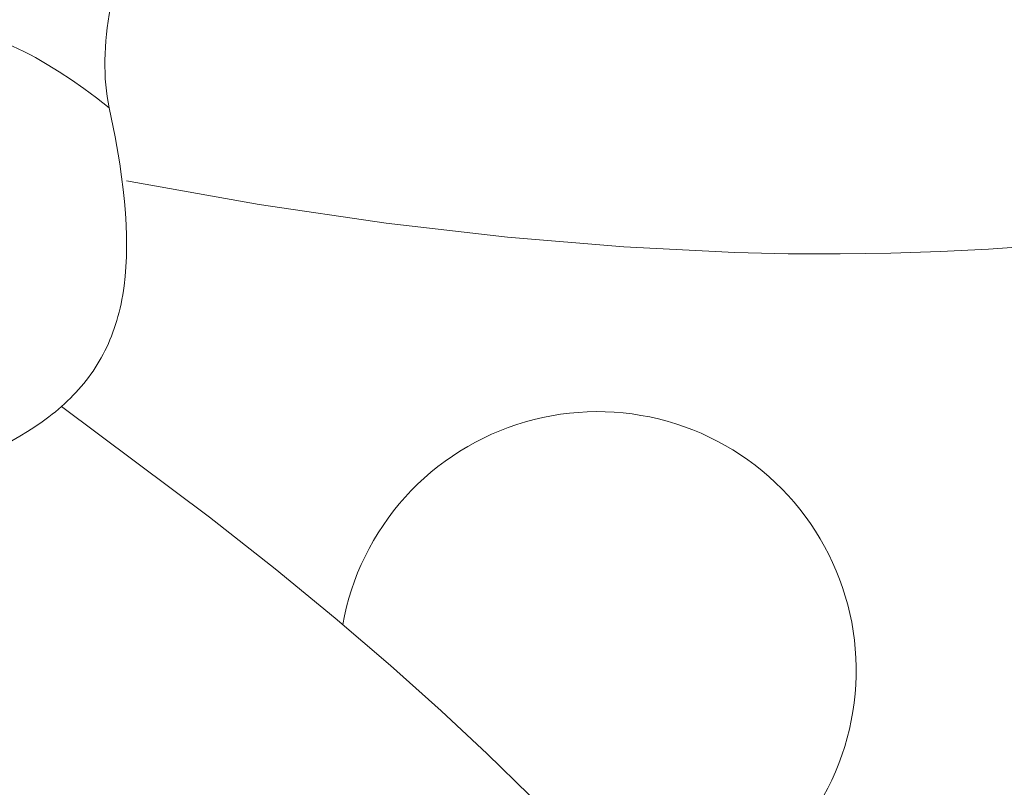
# Model space of a CAD drawing. Header units: millimetres. Extents: x -1459 to 125, y -3469 to 122.
# Tile 106 of 199: x -127.39 to -122.45, y -2998.13 to -2994.28. Entities that reach past the tile are written whole.
import ezdxf

# ---------------------------------------------------------------- set-up
doc = ezdxf.new("R2010")
doc.units = ezdxf.units.MM
doc.header["$MEASUREMENT"] = 0
doc.layers.add('Layer 1', color=7, linetype='Continuous')

msp = doc.modelspace()

# ---------------------------------------------------------------- linework, layer by layer
at = {"layer": 'Layer 1', "color": 18, "lineweight": 9}
msp.add_open_spline([(-126.0355, -2986.5695), (-126.0355, -2986.5695), (-126.1131, -2993.1174), (-126.1131, -2993.1174), (-126.1131, -2993.1174), (-126.1246, -2993.1175), (-126.1246, -2993.1175), (-126.1246, -2993.1175), (-126.1361, -2993.1179), (-126.1361, -2993.1179), (-126.1361, -2993.1179), (-126.1476, -2993.1187), (-126.1476, -2993.1187), (-126.1476, -2993.1187), (-126.159, -2993.1199), (-126.159, -2993.1199), (-126.159, -2993.1199), (-126.1704, -2993.1214), (-126.1704, -2993.1214), (-126.1704, -2993.1214), (-126.1819, -2993.1232), (-126.1819, -2993.1232), (-126.1819, -2993.1232), (-126.1933, -2993.1254), (-126.1933, -2993.1254), (-126.1933, -2993.1254), (-126.2046, -2993.128), (-126.2046, -2993.128), (-126.2046, -2993.128), (-126.216, -2993.1309), (-126.216, -2993.1309), (-126.216, -2993.1309), (-126.2273, -2993.1341), (-126.2273, -2993.1341), (-126.2273, -2993.1341), (-126.2386, -2993.1377), (-126.2386, -2993.1377), (-126.2386, -2993.1377), (-126.2499, -2993.1415), (-126.2499, -2993.1415), (-126.2499, -2993.1415), (-126.2612, -2993.1458), (-126.2612, -2993.1458), (-126.2612, -2993.1458), (-126.2724, -2993.1503), (-126.2724, -2993.1503), (-126.2724, -2993.1503), (-126.2836, -2993.1551), (-126.2836, -2993.1551), (-126.2836, -2993.1551), (-126.2948, -2993.1603), (-126.2948, -2993.1603), (-126.2948, -2993.1603), (-126.3059, -2993.1658), (-126.3059, -2993.1658), (-126.3059, -2993.1658), (-126.317, -2993.1716), (-126.317, -2993.1716), (-126.317, -2993.1716), (-126.328, -2993.1776), (-126.328, -2993.1776), (-126.328, -2993.1776), (-126.3391, -2993.184), (-126.3391, -2993.184), (-126.3391, -2993.184), (-126.35, -2993.1907), (-126.35, -2993.1907), (-126.35, -2993.1907), (-126.361, -2993.1976), (-126.361, -2993.1976), (-126.361, -2993.1976), (-126.3718, -2993.2049), (-126.3718, -2993.2049), (-126.3718, -2993.2049), (-126.3827, -2993.2124), (-126.3827, -2993.2124), (-126.3827, -2993.2124), (-126.3935, -2993.2202), (-126.3935, -2993.2202), (-126.3935, -2993.2202), (-126.4042, -2993.2282), (-126.4042, -2993.2282), (-126.4042, -2993.2282), (-126.4149, -2993.2365), (-126.4149, -2993.2365), (-126.4149, -2993.2365), (-126.4255, -2993.2451), (-126.4255, -2993.2451), (-126.4255, -2993.2451), (-126.4466, -2993.2631), (-126.4466, -2993.2631), (-126.4466, -2993.2631), (-126.4675, -2993.282), (-126.4675, -2993.282), (-126.4675, -2993.282), (-126.4882, -2993.3019), (-126.4882, -2993.3019), (-126.4882, -2993.3019), (-126.5085, -2993.3228), (-126.5085, -2993.3228), (-126.5085, -2993.3228), (-126.5287, -2993.3445), (-126.5287, -2993.3445), (-126.5287, -2993.3445), (-126.5485, -2993.3671), (-126.5485, -2993.3671), (-126.5485, -2993.3671), (-126.568, -2993.3906), (-126.568, -2993.3906), (-126.568, -2993.3906), (-126.5872, -2993.4149), (-126.5872, -2993.4149), (-126.5872, -2993.4149), (-126.6061, -2993.4399), (-126.6061, -2993.4399), (-126.6061, -2993.4399), (-126.6247, -2993.4657), (-126.6247, -2993.4657), (-126.6247, -2993.4657), (-126.6429, -2993.4921), (-126.6429, -2993.4921), (-126.6429, -2993.4921), (-126.6608, -2993.5193), (-126.6608, -2993.5193), (-126.6608, -2993.5193), (-126.6783, -2993.547), (-126.6783, -2993.547), (-126.6783, -2993.547), (-126.6954, -2993.5754), (-126.6954, -2993.5754), (-126.6954, -2993.5754), (-126.712, -2993.6044), (-126.712, -2993.6044), (-126.712, -2993.6044), (-126.7283, -2993.6339), (-126.7283, -2993.6339), (-126.7283, -2993.6339), (-126.7442, -2993.6639), (-126.7442, -2993.6639), (-126.7442, -2993.6639), (-126.7596, -2993.6944), (-126.7596, -2993.6944), (-126.7596, -2993.6944), (-126.789, -2993.7566), (-126.789, -2993.7566), (-126.789, -2993.7566), (-126.8165, -2993.8203), (-126.8165, -2993.8203), (-126.8165, -2993.8203), (-126.842, -2993.8853), (-126.842, -2993.8853), (-126.842, -2993.8853), (-126.8654, -2993.9512), (-126.8654, -2993.9512), (-126.8654, -2993.9512), (-126.8865, -2994.0179), (-126.8865, -2994.0179), (-126.8865, -2994.0179), (-126.9053, -2994.085), (-126.9053, -2994.085), (-126.9053, -2994.085), (-126.9138, -2994.1186), (-126.9138, -2994.1186), (-126.9138, -2994.1186), (-126.9217, -2994.1522), (-126.9217, -2994.1522), (-126.9217, -2994.1522), (-126.9289, -2994.1859), (-126.9289, -2994.1859), (-126.9289, -2994.1859), (-126.9355, -2994.2194), (-126.9355, -2994.2194), (-126.9355, -2994.2194), (-126.9414, -2994.2529), (-126.9414, -2994.2529), (-126.9414, -2994.2529), (-126.9466, -2994.2862), (-126.9466, -2994.2862), (-126.9466, -2994.2862), (-126.9511, -2994.3194), (-126.9511, -2994.3194), (-126.9511, -2994.3194), (-126.955, -2994.3525), (-126.955, -2994.3525), (-126.955, -2994.3525), (-126.9581, -2994.3853), (-126.9581, -2994.3853), (-126.9581, -2994.3853), (-126.9605, -2994.4178), (-126.9605, -2994.4178), (-126.9605, -2994.4178), (-126.9621, -2994.4501), (-126.9621, -2994.4501), (-126.9621, -2994.4501), (-126.963, -2994.482), (-126.963, -2994.482), (-126.963, -2994.482), (-126.9631, -2994.5136), (-126.9631, -2994.5136), (-126.9631, -2994.5136), (-126.9625, -2994.5448), (-126.9625, -2994.5448), (-126.9625, -2994.5448), (-126.961, -2994.5756), (-126.961, -2994.5756), (-126.961, -2994.5756), (-126.9588, -2994.6059), (-126.9588, -2994.6059), (-126.9588, -2994.6059), (-126.9557, -2994.6358), (-126.9557, -2994.6358), (-126.9557, -2994.6358), (-126.9517, -2994.6651), (-126.9517, -2994.6651), (-126.9517, -2994.6651), (-126.947, -2994.6939), (-126.947, -2994.6939), (-126.947, -2994.6939), (-126.9413, -2994.7221), (-126.9413, -2994.7221), (-126.9413, -2994.7221), (-127.0055, -2994.6719), (-127.0055, -2994.6719), (-127.0055, -2994.6719), (-127.0687, -2994.625), (-127.0687, -2994.625), (-127.0687, -2994.625), (-127.1309, -2994.5814), (-127.1309, -2994.5814), (-127.1309, -2994.5814), (-127.1921, -2994.5409), (-127.1921, -2994.5409), (-127.1921, -2994.5409), (-127.2523, -2994.5037), (-127.2523, -2994.5037), (-127.2523, -2994.5037), (-127.3114, -2994.4697), (-127.3114, -2994.4697), (-127.3114, -2994.4697), (-127.3406, -2994.454), (-127.3406, -2994.454), (-127.3406, -2994.454), (-127.3696, -2994.439), (-127.3696, -2994.439), (-127.3696, -2994.439), (-127.3983, -2994.4249), (-127.3983, -2994.4249), (-127.3983, -2994.4249), (-127.4267, -2994.4115), (-127.4267, -2994.4115), (-127.4267, -2994.4115), (-127.4549, -2994.399), (-127.4549, -2994.399), (-127.4549, -2994.399), (-127.4828, -2994.3872), (-127.4828, -2994.3872), (-127.4828, -2994.3872), (-127.5105, -2994.3763), (-127.5105, -2994.3763), (-127.5105, -2994.3763), (-127.538, -2994.3662), (-127.538, -2994.3662), (-127.538, -2994.3662), (-127.5651, -2994.3569), (-127.5651, -2994.3569), (-127.5651, -2994.3569), (-127.5921, -2994.3484), (-127.5921, -2994.3484), (-127.5921, -2994.3484), (-127.6188, -2994.3407), (-127.6188, -2994.3407), (-127.6188, -2994.3407), (-127.6452, -2994.3339), (-127.6452, -2994.3339), (-127.6452, -2994.3339), (-127.6714, -2994.3278), (-127.6714, -2994.3278), (-127.6714, -2994.3278), (-127.6973, -2994.3225), (-127.6973, -2994.3225), (-127.6973, -2994.3225), (-127.723, -2994.3181), (-127.723, -2994.3181), (-127.723, -2994.3181), (-127.7484, -2994.3145), (-127.7484, -2994.3145), (-127.7484, -2994.3145), (-127.7735, -2994.3116), (-127.7735, -2994.3116), (-127.7735, -2994.3116), (-127.7985, -2994.3096), (-127.7985, -2994.3096), (-127.7985, -2994.3096), (-127.8231, -2994.3084), (-127.8231, -2994.3084), (-127.8231, -2994.3084), (-127.8475, -2994.308), (-127.8475, -2994.308), (-127.8475, -2994.308), (-127.8475, -2986.7361), (-127.8475, -2986.7361), (-127.8475, -2986.7361), (-127.6266, -2986.7335), (-127.6266, -2986.7335), (-127.6266, -2986.7335), (-127.404, -2986.7257), (-127.404, -2986.7257), (-127.404, -2986.7257), (-127.1799, -2986.7126), (-127.1799, -2986.7126), (-127.1799, -2986.7126), (-126.9542, -2986.6944), (-126.9542, -2986.6944), (-126.9542, -2986.6944), (-126.7269, -2986.671), (-126.7269, -2986.671), (-126.7269, -2986.671), (-126.498, -2986.6424), (-126.498, -2986.6424), (-126.498, -2986.6424), (-126.2676, -2986.6085), (-126.2676, -2986.6085), (-126.2676, -2986.6085), (-126.0355, -2986.5695), (-126.0355, -2986.5695)], degree=3, knots=[0, 0, 0, 0, 0.0092592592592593, 0.0092592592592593, 0.0092592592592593, 0.0185185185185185, 0.0185185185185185, 0.0185185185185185, 0.0277777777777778, 0.0277777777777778, 0.0277777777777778, 0.037037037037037, 0.037037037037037, 0.037037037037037, 0.0462962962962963, 0.0462962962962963, 0.0462962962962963, 0.0555555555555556, 0.0555555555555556, 0.0555555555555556, 0.0648148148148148, 0.0648148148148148, 0.0648148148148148, 0.0740740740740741, 0.0740740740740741, 0.0740740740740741, 0.0833333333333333, 0.0833333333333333, 0.0833333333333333, 0.0925925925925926, 0.0925925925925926, 0.0925925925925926, 0.1018518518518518, 0.1018518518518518, 0.1018518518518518, 0.1111111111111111, 0.1111111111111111, 0.1111111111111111, 0.1203703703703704, 0.1203703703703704, 0.1203703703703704, 0.1296296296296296, 0.1296296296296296, 0.1296296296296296, 0.1388888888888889, 0.1388888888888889, 0.1388888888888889, 0.1481481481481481, 0.1481481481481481, 0.1481481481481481, 0.1574074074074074, 0.1574074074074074, 0.1574074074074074, 0.1666666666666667, 0.1666666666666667, 0.1666666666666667, 0.1759259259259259, 0.1759259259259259, 0.1759259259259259, 0.1851851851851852, 0.1851851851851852, 0.1851851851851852, 0.1944444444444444, 0.1944444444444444, 0.1944444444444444, 0.2037037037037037, 0.2037037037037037, 0.2037037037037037, 0.212962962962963, 0.212962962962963, 0.212962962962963, 0.2222222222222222, 0.2222222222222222, 0.2222222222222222, 0.2314814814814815, 0.2314814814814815, 0.2314814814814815, 0.2407407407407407, 0.2407407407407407, 0.2407407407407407, 0.25, 0.25, 0.25, 0.2592592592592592, 0.2592592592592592, 0.2592592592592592, 0.2685185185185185, 0.2685185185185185, 0.2685185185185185, 0.2777777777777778, 0.2777777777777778, 0.2777777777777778, 0.287037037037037, 0.287037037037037, 0.287037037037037, 0.2962962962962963, 0.2962962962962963, 0.2962962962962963, 0.3055555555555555, 0.3055555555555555, 0.3055555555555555, 0.3148148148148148, 0.3148148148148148, 0.3148148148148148, 0.3240740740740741, 0.3240740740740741, 0.3240740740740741, 0.3333333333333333, 0.3333333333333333, 0.3333333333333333, 0.3425925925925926, 0.3425925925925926, 0.3425925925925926, 0.3518518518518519, 0.3518518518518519, 0.3518518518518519, 0.3611111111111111, 0.3611111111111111, 0.3611111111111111, 0.3703703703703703, 0.3703703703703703, 0.3703703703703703, 0.3796296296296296, 0.3796296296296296, 0.3796296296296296, 0.3888888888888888, 0.3888888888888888, 0.3888888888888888, 0.3981481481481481, 0.3981481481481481, 0.3981481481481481, 0.4074074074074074, 0.4074074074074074, 0.4074074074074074, 0.4166666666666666, 0.4166666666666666, 0.4166666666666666, 0.4259259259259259, 0.4259259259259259, 0.4259259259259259, 0.4351851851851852, 0.4351851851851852, 0.4351851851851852, 0.4444444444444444, 0.4444444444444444, 0.4444444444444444, 0.4537037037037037, 0.4537037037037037, 0.4537037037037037, 0.4629629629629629, 0.4629629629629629, 0.4629629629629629, 0.4722222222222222, 0.4722222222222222, 0.4722222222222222, 0.4814814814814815, 0.4814814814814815, 0.4814814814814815, 0.4907407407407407, 0.4907407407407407, 0.4907407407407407, 0.5, 0.5, 0.5, 0.5092592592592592, 0.5092592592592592, 0.5092592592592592, 0.5185185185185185, 0.5185185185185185, 0.5185185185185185, 0.5277777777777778, 0.5277777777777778, 0.5277777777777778, 0.537037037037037, 0.537037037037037, 0.537037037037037, 0.5462962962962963, 0.5462962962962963, 0.5462962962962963, 0.5555555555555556, 0.5555555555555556, 0.5555555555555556, 0.5648148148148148, 0.5648148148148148, 0.5648148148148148, 0.5740740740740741, 0.5740740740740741, 0.5740740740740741, 0.5833333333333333, 0.5833333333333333, 0.5833333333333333, 0.5925925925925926, 0.5925925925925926, 0.5925925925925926, 0.6018518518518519, 0.6018518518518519, 0.6018518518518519, 0.611111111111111, 0.611111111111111, 0.611111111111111, 0.6203703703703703, 0.6203703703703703, 0.6203703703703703, 0.6296296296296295, 0.6296296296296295, 0.6296296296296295, 0.6388888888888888, 0.6388888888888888, 0.6388888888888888, 0.6481481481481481, 0.6481481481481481, 0.6481481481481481, 0.6574074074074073, 0.6574074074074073, 0.6574074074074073, 0.6666666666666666, 0.6666666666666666, 0.6666666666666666, 0.6759259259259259, 0.6759259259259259, 0.6759259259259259, 0.6851851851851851, 0.6851851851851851, 0.6851851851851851, 0.6944444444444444, 0.6944444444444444, 0.6944444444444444, 0.7037037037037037, 0.7037037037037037, 0.7037037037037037, 0.7129629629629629, 0.7129629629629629, 0.7129629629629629, 0.7222222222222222, 0.7222222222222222, 0.7222222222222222, 0.7314814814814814, 0.7314814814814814, 0.7314814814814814, 0.7407407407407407, 0.7407407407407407, 0.7407407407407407, 0.75, 0.75, 0.75, 0.7592592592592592, 0.7592592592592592, 0.7592592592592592, 0.7685185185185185, 0.7685185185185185, 0.7685185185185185, 0.7777777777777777, 0.7777777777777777, 0.7777777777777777, 0.787037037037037, 0.787037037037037, 0.787037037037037, 0.7962962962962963, 0.7962962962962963, 0.7962962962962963, 0.8055555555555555, 0.8055555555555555, 0.8055555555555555, 0.8148148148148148, 0.8148148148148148, 0.8148148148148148, 0.8240740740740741, 0.8240740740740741, 0.8240740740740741, 0.8333333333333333, 0.8333333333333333, 0.8333333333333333, 0.8425925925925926, 0.8425925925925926, 0.8425925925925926, 0.8518518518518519, 0.8518518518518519, 0.8518518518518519, 0.861111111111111, 0.861111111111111, 0.861111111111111, 0.8703703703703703, 0.8703703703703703, 0.8703703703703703, 0.8796296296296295, 0.8796296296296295, 0.8796296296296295, 0.8888888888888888, 0.8888888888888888, 0.8888888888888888, 0.8981481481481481, 0.8981481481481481, 0.8981481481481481, 0.9074074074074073, 0.9074074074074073, 0.9074074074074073, 0.9166666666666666, 0.9166666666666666, 0.9166666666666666, 0.9259259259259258, 0.9259259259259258, 0.9259259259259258, 0.9351851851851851, 0.9351851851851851, 0.9351851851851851, 0.9444444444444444, 0.9444444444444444, 0.9444444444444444, 0.9537037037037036, 0.9537037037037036, 0.9537037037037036, 0.9629629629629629, 0.9629629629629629, 0.9629629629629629, 0.9722222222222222, 0.9722222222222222, 0.9722222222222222, 0.9814814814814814, 0.9814814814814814, 0.9814814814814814, 0.9907407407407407, 0.9907407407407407, 0.9907407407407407, 1, 1, 1, 1], dxfattribs=at)
at = {"layer": 'Layer 1', "color": 5, "lineweight": 9}
for points, knots in [([(-126.8541, -2995.0885), (-126.8541, -2995.0885), (-126.1895, -2995.2066), (-126.1895, -2995.2066), (-126.1895, -2995.2066), (-125.552, -2995.3006), (-125.552, -2995.3006), (-125.552, -2995.3006), (-124.9415, -2995.3715), (-124.9415, -2995.3715), (-124.9415, -2995.3715), (-124.358, -2995.4202), (-124.358, -2995.4202), (-124.358, -2995.4202), (-123.8015, -2995.4479), (-123.8015, -2995.4479), (-123.8015, -2995.4479), (-123.5333, -2995.4542), (-123.5333, -2995.4542), (-123.5333, -2995.4542), (-123.2719, -2995.4555), (-123.2719, -2995.4555), (-123.2719, -2995.4555), (-123.0172, -2995.4521), (-123.0172, -2995.4521), (-123.0172, -2995.4521), (-122.7693, -2995.444), (-122.7693, -2995.444), (-122.7693, -2995.444), (-122.5281, -2995.4314), (-122.5281, -2995.4314), (-122.5281, -2995.4314), (-122.2936, -2995.4145), (-122.2936, -2995.4145), (-122.2936, -2995.4145), (-122.0659, -2995.3933), (-122.0659, -2995.3933), (-122.0659, -2995.3933), (-121.8448, -2995.3679), (-121.8448, -2995.3679), (-121.8448, -2995.3679), (-121.6305, -2995.3385), (-121.6305, -2995.3385), (-121.6305, -2995.3385), (-121.423, -2995.3053), (-121.423, -2995.3053), (-121.423, -2995.3053), (-121.2221, -2995.2683), (-121.2221, -2995.2683), (-121.2221, -2995.2683), (-121.028, -2995.2277), (-121.028, -2995.2277), (-121.028, -2995.2277), (-120.8405, -2995.1835), (-120.8405, -2995.1835), (-120.8405, -2995.1835), (-120.6598, -2995.136), (-120.6598, -2995.136), (-120.6598, -2995.136), (-120.4858, -2995.0853), (-120.4858, -2995.0853), (-120.4858, -2995.0853), (-120.3185, -2995.0314), (-120.3185, -2995.0314), (-120.3185, -2995.0314), (-120.1579, -2994.9745), (-120.1579, -2994.9745), (-120.1579, -2994.9745), (-120.004, -2994.9148), (-120.004, -2994.9148), (-120.004, -2994.9148), (-119.8569, -2994.8523), (-119.8569, -2994.8523), (-119.8569, -2994.8523), (-119.7164, -2994.7872), (-119.7164, -2994.7872), (-119.7164, -2994.7872), (-119.5826, -2994.7196), (-119.5826, -2994.7196), (-119.5826, -2994.7196), (-119.5182, -2994.6849), (-119.5182, -2994.6849), (-119.5182, -2994.6849), (-119.4555, -2994.6497), (-119.4555, -2994.6497)], [0, 0, 0, 0, 0.0357142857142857, 0.0357142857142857, 0.0357142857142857, 0.0714285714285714, 0.0714285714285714, 0.0714285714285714, 0.1071428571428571, 0.1071428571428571, 0.1071428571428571, 0.1428571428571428, 0.1428571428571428, 0.1428571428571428, 0.1785714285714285, 0.1785714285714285, 0.1785714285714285, 0.2142857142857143, 0.2142857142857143, 0.2142857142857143, 0.25, 0.25, 0.25, 0.2857142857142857, 0.2857142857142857, 0.2857142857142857, 0.3214285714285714, 0.3214285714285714, 0.3214285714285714, 0.3571428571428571, 0.3571428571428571, 0.3571428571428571, 0.3928571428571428, 0.3928571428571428, 0.3928571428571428, 0.4285714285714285, 0.4285714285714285, 0.4285714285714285, 0.4642857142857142, 0.4642857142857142, 0.4642857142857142, 0.5, 0.5, 0.5, 0.5357142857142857, 0.5357142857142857, 0.5357142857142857, 0.5714285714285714, 0.5714285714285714, 0.5714285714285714, 0.6071428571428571, 0.6071428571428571, 0.6071428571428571, 0.6428571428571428, 0.6428571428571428, 0.6428571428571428, 0.6785714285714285, 0.6785714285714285, 0.6785714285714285, 0.7142857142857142, 0.7142857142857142, 0.7142857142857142, 0.75, 0.75, 0.75, 0.7857142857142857, 0.7857142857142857, 0.7857142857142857, 0.8214285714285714, 0.8214285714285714, 0.8214285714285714, 0.8571428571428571, 0.8571428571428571, 0.8571428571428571, 0.8928571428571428, 0.8928571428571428, 0.8928571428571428, 0.9285714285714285, 0.9285714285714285, 0.9285714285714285, 0.9642857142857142, 0.9642857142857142, 0.9642857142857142, 1, 1, 1, 1]), ([(-126.9413, -2994.7221), (-126.9413, -2994.7221), (-126.9119, -2994.8669), (-126.9119, -2994.8669), (-126.9119, -2994.8669), (-126.8886, -2995.0031), (-126.8886, -2995.0031), (-126.8886, -2995.0031), (-126.8792, -2995.0682), (-126.8792, -2995.0682), (-126.8792, -2995.0682), (-126.8713, -2995.1312), (-126.8713, -2995.1312), (-126.8713, -2995.1312), (-126.8648, -2995.1922), (-126.8648, -2995.1922), (-126.8648, -2995.1922), (-126.8599, -2995.2514), (-126.8599, -2995.2514), (-126.8599, -2995.2514), (-126.8565, -2995.3087), (-126.8565, -2995.3087), (-126.8565, -2995.3087), (-126.8546, -2995.3642), (-126.8546, -2995.3642), (-126.8546, -2995.3642), (-126.8541, -2995.4179), (-126.8541, -2995.4179), (-126.8541, -2995.4179), (-126.8551, -2995.4699), (-126.8551, -2995.4699), (-126.8551, -2995.4699), (-126.8576, -2995.5202), (-126.8576, -2995.5202), (-126.8576, -2995.5202), (-126.8616, -2995.5689), (-126.8616, -2995.5689), (-126.8616, -2995.5689), (-126.867, -2995.616), (-126.867, -2995.616), (-126.867, -2995.616), (-126.8703, -2995.639), (-126.8703, -2995.639), (-126.8703, -2995.639), (-126.8739, -2995.6616), (-126.8739, -2995.6616), (-126.8739, -2995.6616), (-126.8779, -2995.6839), (-126.8779, -2995.6839), (-126.8779, -2995.6839), (-126.8823, -2995.7057), (-126.8823, -2995.7057), (-126.8823, -2995.7057), (-126.887, -2995.7272), (-126.887, -2995.7272), (-126.887, -2995.7272), (-126.8921, -2995.7484), (-126.8921, -2995.7484), (-126.8921, -2995.7484), (-126.8975, -2995.7692), (-126.8975, -2995.7692), (-126.8975, -2995.7692), (-126.9033, -2995.7897), (-126.9033, -2995.7897), (-126.9033, -2995.7897), (-126.9095, -2995.8098), (-126.9095, -2995.8098), (-126.9095, -2995.8098), (-126.9161, -2995.8296), (-126.9161, -2995.8296), (-126.9161, -2995.8296), (-126.923, -2995.8491), (-126.923, -2995.8491), (-126.923, -2995.8491), (-126.9302, -2995.8683), (-126.9302, -2995.8683), (-126.9302, -2995.8683), (-126.9378, -2995.8871), (-126.9378, -2995.8871), (-126.9378, -2995.8871), (-126.9458, -2995.9056), (-126.9458, -2995.9056), (-126.9458, -2995.9056), (-126.9542, -2995.9239), (-126.9542, -2995.9239), (-126.9542, -2995.9239), (-126.9629, -2995.9418), (-126.9629, -2995.9418), (-126.9629, -2995.9418), (-126.9719, -2995.9595), (-126.9719, -2995.9595), (-126.9719, -2995.9595), (-126.9813, -2995.9769), (-126.9813, -2995.9769), (-126.9813, -2995.9769), (-126.9911, -2995.994), (-126.9911, -2995.994), (-126.9911, -2995.994), (-127.0012, -2996.0108), (-127.0012, -2996.0108), (-127.0012, -2996.0108), (-127.0117, -2996.0273), (-127.0117, -2996.0273), (-127.0117, -2996.0273), (-127.0226, -2996.0436), (-127.0226, -2996.0436), (-127.0226, -2996.0436), (-127.0338, -2996.0597), (-127.0338, -2996.0597), (-127.0338, -2996.0597), (-127.0453, -2996.0755), (-127.0453, -2996.0755), (-127.0453, -2996.0755), (-127.0572, -2996.091), (-127.0572, -2996.091), (-127.0572, -2996.091), (-127.0695, -2996.1064), (-127.0695, -2996.1064), (-127.0695, -2996.1064), (-127.0821, -2996.1215), (-127.0821, -2996.1215), (-127.0821, -2996.1215), (-127.0951, -2996.1363), (-127.0951, -2996.1363), (-127.0951, -2996.1363), (-127.1084, -2996.151), (-127.1084, -2996.151), (-127.1084, -2996.151), (-127.1221, -2996.1654), (-127.1221, -2996.1654), (-127.1221, -2996.1654), (-127.1361, -2996.1796), (-127.1361, -2996.1796), (-127.1361, -2996.1796), (-127.1505, -2996.1937), (-127.1505, -2996.1937), (-127.1505, -2996.1937), (-127.1652, -2996.2075), (-127.1652, -2996.2075), (-127.1652, -2996.2075), (-127.1803, -2996.2211), (-127.1803, -2996.2211), (-127.1803, -2996.2211), (-127.1957, -2996.2346), (-127.1957, -2996.2346), (-127.1957, -2996.2346), (-127.2115, -2996.2479), (-127.2115, -2996.2479), (-127.2115, -2996.2479), (-127.2277, -2996.261), (-127.2277, -2996.261), (-127.2277, -2996.261), (-127.2442, -2996.2739), (-127.2442, -2996.2739), (-127.2442, -2996.2739), (-127.2784, -2996.2993), (-127.2784, -2996.2993), (-127.2784, -2996.2993), (-127.3141, -2996.324), (-127.3141, -2996.324), (-127.3141, -2996.324), (-127.3514, -2996.348), (-127.3514, -2996.348), (-127.3514, -2996.348), (-127.3904, -2996.3714), (-127.3904, -2996.3714), (-127.3904, -2996.3714), (-127.4311, -2996.3943), (-127.4311, -2996.3943), (-127.4311, -2996.3943), (-127.4735, -2996.4165), (-127.4735, -2996.4165), (-127.4735, -2996.4165), (-127.5178, -2996.4383), (-127.5178, -2996.4383), (-127.5178, -2996.4383), (-127.5639, -2996.4595), (-127.5639, -2996.4595), (-127.5639, -2996.4595), (-127.6119, -2996.4802), (-127.6119, -2996.4802), (-127.6119, -2996.4802), (-127.6618, -2996.5004), (-127.6618, -2996.5004), (-127.6618, -2996.5004), (-127.7138, -2996.5201), (-127.7138, -2996.5201), (-127.7138, -2996.5201), (-127.7678, -2996.5395), (-127.7678, -2996.5395), (-127.7678, -2996.5395), (-127.8823, -2996.577), (-127.8823, -2996.577), (-127.8823, -2996.577), (-128.0055, -2996.613), (-128.0055, -2996.613), (-128.0055, -2996.613), (-128.1381, -2996.6478), (-128.1381, -2996.6478), (-128.1381, -2996.6478), (-128.2802, -2996.6815), (-128.2802, -2996.6815), (-128.2802, -2996.6815), (-128.4325, -2996.7143), (-128.4325, -2996.7143), (-128.4325, -2996.7143), (-128.7687, -2996.778), (-128.7687, -2996.778), (-128.7687, -2996.778), (-129.1501, -2996.8404), (-129.1501, -2996.8404), (-129.1501, -2996.8404), (-129.5795, -2996.9007), (-129.5795, -2996.9007), (-129.5795, -2996.9007), (-129.8129, -2996.927), (-129.8129, -2996.927), (-129.8129, -2996.927), (-130.0591, -2996.9487), (-130.0591, -2996.9487), (-130.0591, -2996.9487), (-130.3183, -2996.9641), (-130.3183, -2996.9641), (-130.3183, -2996.9641), (-130.5907, -2996.9719), (-130.5907, -2996.9719), (-130.5907, -2996.9719), (-130.7319, -2996.9723), (-130.7319, -2996.9723), (-130.7319, -2996.9723), (-130.8766, -2996.9703), (-130.8766, -2996.9703), (-130.8766, -2996.9703), (-131.0246, -2996.9655), (-131.0246, -2996.9655), (-131.0246, -2996.9655), (-131.1761, -2996.9578), (-131.1761, -2996.9578), (-131.1761, -2996.9578), (-131.3311, -2996.947), (-131.3311, -2996.947), (-131.3311, -2996.947), (-131.4896, -2996.9329), (-131.4896, -2996.9329), (-131.4896, -2996.9329), (-131.6516, -2996.9153), (-131.6516, -2996.9153), (-131.6516, -2996.9153), (-131.8172, -2996.8941), (-131.8172, -2996.8941), (-131.8172, -2996.8941), (-131.9864, -2996.8689), (-131.9864, -2996.8689), (-131.9864, -2996.8689), (-132.1592, -2996.8396), (-132.1592, -2996.8396), (-132.1592, -2996.8396), (-132.3357, -2996.8061), (-132.3357, -2996.8061), (-132.3357, -2996.8061), (-132.5158, -2996.7681), (-132.5158, -2996.7681), (-132.5158, -2996.7681), (-132.6996, -2996.7255), (-132.6996, -2996.7255), (-132.6996, -2996.7255), (-132.8872, -2996.6779), (-132.8872, -2996.6779), (-132.8872, -2996.6779), (-133.0786, -2996.6254), (-133.0786, -2996.6254), (-133.0786, -2996.6254), (-133.2737, -2996.5675), (-133.2737, -2996.5675), (-133.2737, -2996.5675), (-133.4727, -2996.5043), (-133.4727, -2996.5043), (-133.4727, -2996.5043), (-133.6755, -2996.4354), (-133.6755, -2996.4354), (-133.6755, -2996.4354), (-133.8822, -2996.3606), (-133.8822, -2996.3606), (-133.8822, -2996.3606), (-134.0928, -2996.2798), (-134.0928, -2996.2798)], [0, 0, 0, 0, 0.0105263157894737, 0.0105263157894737, 0.0105263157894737, 0.0210526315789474, 0.0210526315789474, 0.0210526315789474, 0.0315789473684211, 0.0315789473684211, 0.0315789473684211, 0.0421052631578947, 0.0421052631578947, 0.0421052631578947, 0.0526315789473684, 0.0526315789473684, 0.0526315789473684, 0.0631578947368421, 0.0631578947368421, 0.0631578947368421, 0.0736842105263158, 0.0736842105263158, 0.0736842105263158, 0.0842105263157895, 0.0842105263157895, 0.0842105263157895, 0.0947368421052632, 0.0947368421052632, 0.0947368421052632, 0.1052631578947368, 0.1052631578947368, 0.1052631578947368, 0.1157894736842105, 0.1157894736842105, 0.1157894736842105, 0.1263157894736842, 0.1263157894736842, 0.1263157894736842, 0.1368421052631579, 0.1368421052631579, 0.1368421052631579, 0.1473684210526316, 0.1473684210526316, 0.1473684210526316, 0.1578947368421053, 0.1578947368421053, 0.1578947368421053, 0.1684210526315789, 0.1684210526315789, 0.1684210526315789, 0.1789473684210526, 0.1789473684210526, 0.1789473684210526, 0.1894736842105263, 0.1894736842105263, 0.1894736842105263, 0.2, 0.2, 0.2, 0.2105263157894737, 0.2105263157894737, 0.2105263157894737, 0.2210526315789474, 0.2210526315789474, 0.2210526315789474, 0.2315789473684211, 0.2315789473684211, 0.2315789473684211, 0.2421052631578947, 0.2421052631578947, 0.2421052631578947, 0.2526315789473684, 0.2526315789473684, 0.2526315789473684, 0.2631578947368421, 0.2631578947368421, 0.2631578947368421, 0.2736842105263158, 0.2736842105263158, 0.2736842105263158, 0.2842105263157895, 0.2842105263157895, 0.2842105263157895, 0.2947368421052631, 0.2947368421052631, 0.2947368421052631, 0.3052631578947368, 0.3052631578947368, 0.3052631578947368, 0.3157894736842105, 0.3157894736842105, 0.3157894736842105, 0.3263157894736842, 0.3263157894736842, 0.3263157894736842, 0.3368421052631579, 0.3368421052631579, 0.3368421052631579, 0.3473684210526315, 0.3473684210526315, 0.3473684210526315, 0.3578947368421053, 0.3578947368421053, 0.3578947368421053, 0.3684210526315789, 0.3684210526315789, 0.3684210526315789, 0.3789473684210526, 0.3789473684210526, 0.3789473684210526, 0.3894736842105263, 0.3894736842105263, 0.3894736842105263, 0.4, 0.4, 0.4, 0.4105263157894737, 0.4105263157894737, 0.4105263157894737, 0.4210526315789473, 0.4210526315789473, 0.4210526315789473, 0.4315789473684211, 0.4315789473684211, 0.4315789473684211, 0.4421052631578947, 0.4421052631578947, 0.4421052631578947, 0.4526315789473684, 0.4526315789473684, 0.4526315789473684, 0.4631578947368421, 0.4631578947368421, 0.4631578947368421, 0.4736842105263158, 0.4736842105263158, 0.4736842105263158, 0.4842105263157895, 0.4842105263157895, 0.4842105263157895, 0.4947368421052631, 0.4947368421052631, 0.4947368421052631, 0.5052631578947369, 0.5052631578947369, 0.5052631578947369, 0.5157894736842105, 0.5157894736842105, 0.5157894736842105, 0.5263157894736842, 0.5263157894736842, 0.5263157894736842, 0.5368421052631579, 0.5368421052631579, 0.5368421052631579, 0.5473684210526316, 0.5473684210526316, 0.5473684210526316, 0.5578947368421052, 0.5578947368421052, 0.5578947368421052, 0.5684210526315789, 0.5684210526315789, 0.5684210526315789, 0.5789473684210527, 0.5789473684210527, 0.5789473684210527, 0.5894736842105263, 0.5894736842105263, 0.5894736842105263, 0.6, 0.6, 0.6, 0.6105263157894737, 0.6105263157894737, 0.6105263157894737, 0.6210526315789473, 0.6210526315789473, 0.6210526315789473, 0.631578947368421, 0.631578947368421, 0.631578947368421, 0.6421052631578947, 0.6421052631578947, 0.6421052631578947, 0.6526315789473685, 0.6526315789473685, 0.6526315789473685, 0.6631578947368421, 0.6631578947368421, 0.6631578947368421, 0.6736842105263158, 0.6736842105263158, 0.6736842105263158, 0.6842105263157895, 0.6842105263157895, 0.6842105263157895, 0.6947368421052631, 0.6947368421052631, 0.6947368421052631, 0.7052631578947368, 0.7052631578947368, 0.7052631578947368, 0.7157894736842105, 0.7157894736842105, 0.7157894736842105, 0.7263157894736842, 0.7263157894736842, 0.7263157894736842, 0.7368421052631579, 0.7368421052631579, 0.7368421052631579, 0.7473684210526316, 0.7473684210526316, 0.7473684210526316, 0.7578947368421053, 0.7578947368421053, 0.7578947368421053, 0.7684210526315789, 0.7684210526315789, 0.7684210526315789, 0.7789473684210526, 0.7789473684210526, 0.7789473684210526, 0.7894736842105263, 0.7894736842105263, 0.7894736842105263, 0.7999999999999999, 0.7999999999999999, 0.7999999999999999, 0.8105263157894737, 0.8105263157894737, 0.8105263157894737, 0.8210526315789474, 0.8210526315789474, 0.8210526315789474, 0.8315789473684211, 0.8315789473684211, 0.8315789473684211, 0.8421052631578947, 0.8421052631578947, 0.8421052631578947, 0.8526315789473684, 0.8526315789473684, 0.8526315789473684, 0.8631578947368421, 0.8631578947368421, 0.8631578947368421, 0.8736842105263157, 0.8736842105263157, 0.8736842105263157, 0.8842105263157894, 0.8842105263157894, 0.8842105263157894, 0.8947368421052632, 0.8947368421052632, 0.8947368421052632, 0.9052631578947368, 0.9052631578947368, 0.9052631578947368, 0.9157894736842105, 0.9157894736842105, 0.9157894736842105, 0.9263157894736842, 0.9263157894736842, 0.9263157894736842, 0.9368421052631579, 0.9368421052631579, 0.9368421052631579, 0.9473684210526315, 0.9473684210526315, 0.9473684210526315, 0.9578947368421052, 0.9578947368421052, 0.9578947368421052, 0.968421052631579, 0.968421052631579, 0.968421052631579, 0.9789473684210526, 0.9789473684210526, 0.9789473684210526, 0.9894736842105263, 0.9894736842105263, 0.9894736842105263, 1, 1, 1, 1]), ([(-127.1803, -2996.2211), (-127.1803, -2996.2211), (-126.4373, -2996.7771), (-126.4373, -2996.7771), (-126.4373, -2996.7771), (-126.1088, -2997.0368), (-126.1088, -2997.0368), (-126.1088, -2997.0368), (-125.8068, -2997.2851), (-125.8068, -2997.2851), (-125.8068, -2997.2851), (-125.5297, -2997.5224), (-125.5297, -2997.5224), (-125.5297, -2997.5224), (-125.276, -2997.7493), (-125.276, -2997.7493), (-125.276, -2997.7493), (-125.044, -2997.9664), (-125.044, -2997.9664), (-125.044, -2997.9664), (-124.8321, -2998.1741), (-124.8321, -2998.1741), (-124.8321, -2998.1741), (-124.6388, -2998.373), (-124.6388, -2998.373), (-124.6388, -2998.373), (-124.4624, -2998.5636), (-124.4624, -2998.5636), (-124.4624, -2998.5636), (-124.3014, -2998.7464), (-124.3014, -2998.7464), (-124.3014, -2998.7464), (-124.1541, -2998.922), (-124.1541, -2998.922), (-124.1541, -2998.922), (-124.019, -2999.091), (-124.019, -2999.091), (-124.019, -2999.091), (-123.8945, -2999.2537), (-123.8945, -2999.2537), (-123.8945, -2999.2537), (-123.6707, -2999.5629), (-123.6707, -2999.5629), (-123.6707, -2999.5629), (-123.4717, -2999.8535), (-123.4717, -2999.8535), (-123.4717, -2999.8535), (-123.2934, -3000.1286), (-123.2934, -3000.1286), (-123.2934, -3000.1286), (-123.1336, -3000.391), (-123.1336, -3000.391), (-123.1336, -3000.391), (-122.9899, -3000.6436), (-122.9899, -3000.6436), (-122.9899, -3000.6436), (-122.8599, -3000.8891), (-122.8599, -3000.8891), (-122.8599, -3000.8891), (-122.7413, -3001.1305), (-122.7413, -3001.1305), (-122.7413, -3001.1305), (-122.6318, -3001.3704), (-122.6318, -3001.3704), (-122.6318, -3001.3704), (-122.529, -3001.6118), (-122.529, -3001.6118)], [0, 0, 0, 0, 0.0454545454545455, 0.0454545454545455, 0.0454545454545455, 0.0909090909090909, 0.0909090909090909, 0.0909090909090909, 0.1363636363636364, 0.1363636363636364, 0.1363636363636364, 0.1818181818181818, 0.1818181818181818, 0.1818181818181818, 0.2272727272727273, 0.2272727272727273, 0.2272727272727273, 0.2727272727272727, 0.2727272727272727, 0.2727272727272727, 0.3181818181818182, 0.3181818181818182, 0.3181818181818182, 0.3636363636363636, 0.3636363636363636, 0.3636363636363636, 0.4090909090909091, 0.4090909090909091, 0.4090909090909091, 0.4545454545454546, 0.4545454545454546, 0.4545454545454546, 0.5, 0.5, 0.5, 0.5454545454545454, 0.5454545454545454, 0.5454545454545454, 0.5909090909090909, 0.5909090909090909, 0.5909090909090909, 0.6363636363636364, 0.6363636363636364, 0.6363636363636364, 0.6818181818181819, 0.6818181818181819, 0.6818181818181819, 0.7272727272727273, 0.7272727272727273, 0.7272727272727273, 0.7727272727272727, 0.7727272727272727, 0.7727272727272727, 0.8181818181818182, 0.8181818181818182, 0.8181818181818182, 0.8636363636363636, 0.8636363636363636, 0.8636363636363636, 0.9090909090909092, 0.9090909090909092, 0.9090909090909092, 0.9545454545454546, 0.9545454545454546, 0.9545454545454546, 1, 1, 1, 1]), ([(-125.7696, -2997.3163), (-125.7696, -2997.3163), (-125.7608, -2997.2721), (-125.7608, -2997.2721), (-125.7608, -2997.2721), (-125.7506, -2997.2282), (-125.7506, -2997.2282), (-125.7506, -2997.2282), (-125.7387, -2997.1847), (-125.7387, -2997.1847), (-125.7387, -2997.1847), (-125.7254, -2997.1416), (-125.7254, -2997.1416), (-125.7254, -2997.1416), (-125.7106, -2997.099), (-125.7106, -2997.099), (-125.7106, -2997.099), (-125.6944, -2997.057), (-125.6944, -2997.057), (-125.6944, -2997.057), (-125.6766, -2997.0155), (-125.6766, -2997.0155), (-125.6766, -2997.0155), (-125.6575, -2996.9747), (-125.6575, -2996.9747), (-125.6575, -2996.9747), (-125.637, -2996.9346), (-125.637, -2996.9346), (-125.637, -2996.9346), (-125.615, -2996.8952), (-125.615, -2996.8952), (-125.615, -2996.8952), (-125.5917, -2996.8566), (-125.5917, -2996.8566), (-125.5917, -2996.8566), (-125.5671, -2996.8188), (-125.5671, -2996.8188), (-125.5671, -2996.8188), (-125.5412, -2996.7819), (-125.5412, -2996.7819), (-125.5412, -2996.7819), (-125.5141, -2996.7459), (-125.5141, -2996.7459), (-125.5141, -2996.7459), (-125.4857, -2996.7109), (-125.4857, -2996.7109), (-125.4857, -2996.7109), (-125.4561, -2996.6769), (-125.4561, -2996.6769), (-125.4561, -2996.6769), (-125.4253, -2996.6439), (-125.4253, -2996.6439), (-125.4253, -2996.6439), (-125.3934, -2996.6121), (-125.3934, -2996.6121), (-125.3934, -2996.6121), (-125.3604, -2996.5813), (-125.3604, -2996.5813), (-125.3604, -2996.5813), (-125.3264, -2996.5517), (-125.3264, -2996.5517), (-125.3264, -2996.5517), (-125.2914, -2996.5233), (-125.2914, -2996.5233), (-125.2914, -2996.5233), (-125.2554, -2996.4962), (-125.2554, -2996.4962), (-125.2554, -2996.4962), (-125.2185, -2996.4703), (-125.2185, -2996.4703), (-125.2185, -2996.4703), (-125.1807, -2996.4457), (-125.1807, -2996.4457), (-125.1807, -2996.4457), (-125.1421, -2996.4224), (-125.1421, -2996.4224), (-125.1421, -2996.4224), (-125.1027, -2996.4005), (-125.1027, -2996.4005), (-125.1027, -2996.4005), (-125.0625, -2996.38), (-125.0625, -2996.38), (-125.0625, -2996.38), (-125.0217, -2996.3608), (-125.0217, -2996.3608), (-125.0217, -2996.3608), (-124.9802, -2996.3431), (-124.9802, -2996.3431), (-124.9802, -2996.3431), (-124.9382, -2996.3269), (-124.9382, -2996.3269), (-124.9382, -2996.3269), (-124.8956, -2996.3121), (-124.8956, -2996.3121), (-124.8956, -2996.3121), (-124.8525, -2996.2988), (-124.8525, -2996.2988), (-124.8525, -2996.2988), (-124.809, -2996.287), (-124.809, -2996.287), (-124.809, -2996.287), (-124.7651, -2996.2768), (-124.7651, -2996.2768), (-124.7651, -2996.2768), (-124.7209, -2996.268), (-124.7209, -2996.268), (-124.7209, -2996.268), (-124.6764, -2996.2608), (-124.6764, -2996.2608), (-124.6764, -2996.2608), (-124.6316, -2996.2551), (-124.6316, -2996.2551), (-124.6316, -2996.2551), (-124.5867, -2996.251), (-124.5867, -2996.251), (-124.5867, -2996.251), (-124.5417, -2996.2485), (-124.5417, -2996.2485), (-124.5417, -2996.2485), (-124.4966, -2996.2475), (-124.4966, -2996.2475), (-124.4966, -2996.2475), (-124.4516, -2996.2481), (-124.4516, -2996.2481), (-124.4516, -2996.2481), (-124.4065, -2996.2503), (-124.4065, -2996.2503), (-124.4065, -2996.2503), (-124.3616, -2996.254), (-124.3616, -2996.254), (-124.3616, -2996.254), (-124.3168, -2996.2592), (-124.3168, -2996.2592), (-124.3168, -2996.2592), (-124.2722, -2996.2661), (-124.2722, -2996.2661), (-124.2722, -2996.2661), (-124.2279, -2996.2744), (-124.2279, -2996.2744), (-124.2279, -2996.2744), (-124.1839, -2996.2843), (-124.1839, -2996.2843), (-124.1839, -2996.2843), (-124.1403, -2996.2957), (-124.1403, -2996.2957), (-124.1403, -2996.2957), (-124.0971, -2996.3087), (-124.0971, -2996.3087), (-124.0971, -2996.3087), (-124.0544, -2996.3231), (-124.0544, -2996.3231), (-124.0544, -2996.3231), (-124.0122, -2996.3389), (-124.0122, -2996.3389), (-124.0122, -2996.3389), (-123.9706, -2996.3563), (-123.9706, -2996.3563), (-123.9706, -2996.3563), (-123.9296, -2996.3751), (-123.9296, -2996.3751), (-123.9296, -2996.3751), (-123.8893, -2996.3952), (-123.8893, -2996.3952), (-123.8893, -2996.3952), (-123.8497, -2996.4168), (-123.8497, -2996.4168), (-123.8497, -2996.4168), (-123.8109, -2996.4397), (-123.8109, -2996.4397), (-123.8109, -2996.4397), (-123.7729, -2996.464), (-123.7729, -2996.464), (-123.7729, -2996.464), (-123.7357, -2996.4896), (-123.7357, -2996.4896), (-123.7357, -2996.4896), (-123.6995, -2996.5164), (-123.6995, -2996.5164), (-123.6995, -2996.5164), (-123.6643, -2996.5445), (-123.6643, -2996.5445), (-123.6643, -2996.5445), (-123.63, -2996.5738), (-123.63, -2996.5738), (-123.63, -2996.5738), (-123.5967, -2996.6043), (-123.5967, -2996.6043), (-123.5967, -2996.6043), (-123.5646, -2996.6359), (-123.5646, -2996.6359), (-123.5646, -2996.6359), (-123.5335, -2996.6685), (-123.5335, -2996.6685), (-123.5335, -2996.6685), (-123.5036, -2996.7023), (-123.5036, -2996.7023), (-123.5036, -2996.7023), (-123.4749, -2996.7371), (-123.4749, -2996.7371), (-123.4749, -2996.7371), (-123.4474, -2996.7728), (-123.4474, -2996.7728), (-123.4474, -2996.7728), (-123.4212, -2996.8095), (-123.4212, -2996.8095), (-123.4212, -2996.8095), (-123.3963, -2996.847), (-123.3963, -2996.847), (-123.3963, -2996.847), (-123.3727, -2996.8855), (-123.3727, -2996.8855), (-123.3727, -2996.8855), (-123.3504, -2996.9247), (-123.3504, -2996.9247), (-123.3504, -2996.9247), (-123.3295, -2996.9646), (-123.3295, -2996.9646), (-123.3295, -2996.9646), (-123.31, -2997.0053), (-123.31, -2997.0053), (-123.31, -2997.0053), (-123.2919, -2997.0466), (-123.2919, -2997.0466), (-123.2919, -2997.0466), (-123.2753, -2997.0885), (-123.2753, -2997.0885), (-123.2753, -2997.0885), (-123.2601, -2997.1309), (-123.2601, -2997.1309), (-123.2601, -2997.1309), (-123.2464, -2997.1739), (-123.2464, -2997.1739), (-123.2464, -2997.1739), (-123.2343, -2997.2173), (-123.2343, -2997.2173), (-123.2343, -2997.2173), (-123.2236, -2997.2611), (-123.2236, -2997.2611), (-123.2236, -2997.2611), (-123.2144, -2997.3052), (-123.2144, -2997.3052), (-123.2144, -2997.3052), (-123.2068, -2997.3497), (-123.2068, -2997.3497), (-123.2068, -2997.3497), (-123.2008, -2997.3944), (-123.2008, -2997.3944), (-123.2008, -2997.3944), (-123.1963, -2997.4392), (-123.1963, -2997.4392), (-123.1963, -2997.4392), (-123.1933, -2997.4842), (-123.1933, -2997.4842), (-123.1933, -2997.4842), (-123.1919, -2997.5293), (-123.1919, -2997.5293), (-123.1919, -2997.5293), (-123.1921, -2997.5744), (-123.1921, -2997.5744), (-123.1921, -2997.5744), (-123.1938, -2997.6194), (-123.1938, -2997.6194), (-123.1938, -2997.6194), (-123.1971, -2997.6644), (-123.1971, -2997.6644), (-123.1971, -2997.6644), (-123.202, -2997.7092), (-123.202, -2997.7092), (-123.202, -2997.7092), (-123.2084, -2997.7538), (-123.2084, -2997.7538), (-123.2084, -2997.7538), (-123.2164, -2997.7982), (-123.2164, -2997.7982), (-123.2164, -2997.7982), (-123.2259, -2997.8423), (-123.2259, -2997.8423), (-123.2259, -2997.8423), (-123.2369, -2997.886), (-123.2369, -2997.886), (-123.2369, -2997.886), (-123.2494, -2997.9293), (-123.2494, -2997.9293), (-123.2494, -2997.9293), (-123.2634, -2997.9722), (-123.2634, -2997.9722), (-123.2634, -2997.9722), (-123.2789, -2998.0145), (-123.2789, -2998.0145), (-123.2789, -2998.0145), (-123.2959, -2998.0563), (-123.2959, -2998.0563), (-123.2959, -2998.0563), (-123.3143, -2998.0974), (-123.3143, -2998.0974), (-123.3143, -2998.0974), (-123.3341, -2998.1379), (-123.3341, -2998.1379), (-123.3341, -2998.1379), (-123.3553, -2998.1777), (-123.3553, -2998.1777), (-123.3553, -2998.1777), (-123.3779, -2998.2167), (-123.3779, -2998.2167), (-123.3779, -2998.2167), (-123.4018, -2998.255), (-123.4018, -2998.255), (-123.4018, -2998.255), (-123.4271, -2998.2923), (-123.4271, -2998.2923), (-123.4271, -2998.2923), (-123.4536, -2998.3288), (-123.4536, -2998.3288), (-123.4536, -2998.3288), (-123.4813, -2998.3643), (-123.4813, -2998.3643), (-123.4813, -2998.3643), (-123.5103, -2998.3989), (-123.5103, -2998.3989), (-123.5103, -2998.3989), (-123.5405, -2998.4324), (-123.5405, -2998.4324), (-123.5405, -2998.4324), (-123.5718, -2998.4648), (-123.5718, -2998.4648), (-123.5718, -2998.4648), (-123.6042, -2998.4962), (-123.6042, -2998.4962), (-123.6042, -2998.4962), (-123.6377, -2998.5264), (-123.6377, -2998.5264), (-123.6377, -2998.5264), (-123.6722, -2998.5554), (-123.6722, -2998.5554), (-123.6722, -2998.5554), (-123.7077, -2998.5832), (-123.7077, -2998.5832), (-123.7077, -2998.5832), (-123.7441, -2998.6098), (-123.7441, -2998.6098), (-123.7441, -2998.6098), (-123.7814, -2998.635), (-123.7814, -2998.635), (-123.7814, -2998.635), (-123.8196, -2998.659), (-123.8196, -2998.659), (-123.8196, -2998.659), (-123.8586, -2998.6816), (-123.8586, -2998.6816), (-123.8586, -2998.6816), (-123.8984, -2998.7029), (-123.8984, -2998.7029), (-123.8984, -2998.7029), (-123.9388, -2998.7227), (-123.9388, -2998.7227), (-123.9388, -2998.7227), (-123.98, -2998.7412), (-123.98, -2998.7412), (-123.98, -2998.7412), (-124.0217, -2998.7582), (-124.0217, -2998.7582), (-124.0217, -2998.7582), (-124.0641, -2998.7738), (-124.0641, -2998.7738), (-124.0641, -2998.7738), (-124.1069, -2998.7878), (-124.1069, -2998.7878), (-124.1069, -2998.7878), (-124.1502, -2998.8004), (-124.1502, -2998.8004), (-124.1502, -2998.8004), (-124.1939, -2998.8115), (-124.1939, -2998.8115), (-124.1939, -2998.8115), (-124.238, -2998.821), (-124.238, -2998.821)], [0, 0, 0, 0, 0.008, 0.008, 0.008, 0.016, 0.016, 0.016, 0.024, 0.024, 0.024, 0.032, 0.032, 0.032, 0.04, 0.04, 0.04, 0.048, 0.048, 0.048, 0.056, 0.056, 0.056, 0.064, 0.064, 0.064, 0.072, 0.072, 0.072, 0.08, 0.08, 0.08, 0.088, 0.088, 0.088, 0.096, 0.096, 0.096, 0.104, 0.104, 0.104, 0.112, 0.112, 0.112, 0.12, 0.12, 0.12, 0.128, 0.128, 0.128, 0.136, 0.136, 0.136, 0.144, 0.144, 0.144, 0.152, 0.152, 0.152, 0.16, 0.16, 0.16, 0.168, 0.168, 0.168, 0.176, 0.176, 0.176, 0.184, 0.184, 0.184, 0.192, 0.192, 0.192, 0.2, 0.2, 0.2, 0.208, 0.208, 0.208, 0.216, 0.216, 0.216, 0.224, 0.224, 0.224, 0.232, 0.232, 0.232, 0.24, 0.24, 0.24, 0.248, 0.248, 0.248, 0.256, 0.256, 0.256, 0.264, 0.264, 0.264, 0.272, 0.272, 0.272, 0.28, 0.28, 0.28, 0.288, 0.288, 0.288, 0.296, 0.296, 0.296, 0.304, 0.304, 0.304, 0.312, 0.312, 0.312, 0.32, 0.32, 0.32, 0.328, 0.328, 0.328, 0.336, 0.336, 0.336, 0.344, 0.344, 0.344, 0.352, 0.352, 0.352, 0.36, 0.36, 0.36, 0.368, 0.368, 0.368, 0.376, 0.376, 0.376, 0.384, 0.384, 0.384, 0.392, 0.392, 0.392, 0.4, 0.4, 0.4, 0.408, 0.408, 0.408, 0.416, 0.416, 0.416, 0.424, 0.424, 0.424, 0.432, 0.432, 0.432, 0.44, 0.44, 0.44, 0.448, 0.448, 0.448, 0.456, 0.456, 0.456, 0.464, 0.464, 0.464, 0.472, 0.472, 0.472, 0.48, 0.48, 0.48, 0.488, 0.488, 0.488, 0.496, 0.496, 0.496, 0.504, 0.504, 0.504, 0.512, 0.512, 0.512, 0.52, 0.52, 0.52, 0.528, 0.528, 0.528, 0.536, 0.536, 0.536, 0.544, 0.544, 0.544, 0.552, 0.552, 0.552, 0.56, 0.56, 0.56, 0.5680000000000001, 0.5680000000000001, 0.5680000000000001, 0.5760000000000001, 0.5760000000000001, 0.5760000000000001, 0.584, 0.584, 0.584, 0.592, 0.592, 0.592, 0.6, 0.6, 0.6, 0.608, 0.608, 0.608, 0.616, 0.616, 0.616, 0.624, 0.624, 0.624, 0.632, 0.632, 0.632, 0.64, 0.64, 0.64, 0.648, 0.648, 0.648, 0.656, 0.656, 0.656, 0.664, 0.664, 0.664, 0.672, 0.672, 0.672, 0.68, 0.68, 0.68, 0.6880000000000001, 0.6880000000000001, 0.6880000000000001, 0.6960000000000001, 0.6960000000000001, 0.6960000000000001, 0.704, 0.704, 0.704, 0.712, 0.712, 0.712, 0.72, 0.72, 0.72, 0.728, 0.728, 0.728, 0.736, 0.736, 0.736, 0.744, 0.744, 0.744, 0.752, 0.752, 0.752, 0.76, 0.76, 0.76, 0.768, 0.768, 0.768, 0.776, 0.776, 0.776, 0.784, 0.784, 0.784, 0.792, 0.792, 0.792, 0.8, 0.8, 0.8, 0.808, 0.808, 0.808, 0.8160000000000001, 0.8160000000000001, 0.8160000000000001, 0.8240000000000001, 0.8240000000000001, 0.8240000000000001, 0.8320000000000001, 0.8320000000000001, 0.8320000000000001, 0.84, 0.84, 0.84, 0.848, 0.848, 0.848, 0.856, 0.856, 0.856, 0.864, 0.864, 0.864, 0.872, 0.872, 0.872, 0.88, 0.88, 0.88, 0.888, 0.888, 0.888, 0.896, 0.896, 0.896, 0.904, 0.904, 0.904, 0.912, 0.912, 0.912, 0.92, 0.92, 0.92, 0.928, 0.928, 0.928, 0.936, 0.936, 0.936, 0.9440000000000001, 0.9440000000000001, 0.9440000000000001, 0.9520000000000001, 0.9520000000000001, 0.9520000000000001, 0.96, 0.96, 0.96, 0.968, 0.968, 0.968, 0.976, 0.976, 0.976, 0.984, 0.984, 0.984, 0.992, 0.992, 0.992, 1, 1, 1, 1])]:
    msp.add_open_spline(points, degree=3, knots=knots, dxfattribs=at)

doc.saveas('drawing.dxf')
